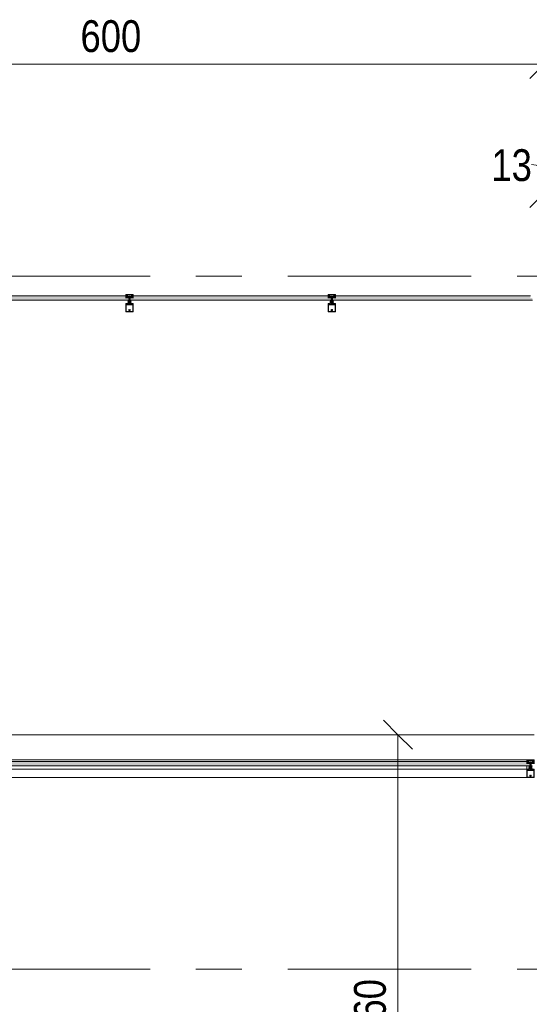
# Model space of a CAD drawing. Header units: centimetres. Extents: x -1737 to 22393, y -8842 to 3760.
# Tile 39 of 44: x 811 to 1164, y 3029 to 3711. Entities that reach past the tile are written whole.
import ezdxf

# ---------------------------------------------------------------- set-up
doc = ezdxf.new("R2010")
doc.units = ezdxf.units.CM
doc.linetypes.add('Oś', pattern=[222.25, 127, -31.75, 31.75, -31.75])
for name, color, linetype, lineweight in [('A-ANNO-DIMS', 211, 'Continuous', 13), ('A-ANNO-DIMS-100', 211, 'Continuous', 13), ('A-DETL-GENF', 92, 'Continuous', 9), ('A-FLOR', 192, 'Continuous', 13), ('A-GLAZ-CURT', 52, 'Continuous', 9), ('A-GLAZ-CWMG', 51, 'Continuous', 9), ('S-GRID', 1, 'Continuous', 13)]:
    doc.layers.add(name, color=color, linetype=linetype, lineweight=lineweight)
doc.styles.add('Arial Narrow_1', font='ARIALN.TTF', dxfattribs={"height": 22})
doc.dimstyles.new('Diagonal_1_100__0_1_', dxfattribs={"dimscale": 30.48, "dimtxt": 22.515481, "dimasz": 0.656168, "dimexe": 0.164042, "dimexo": 0.0625, "dimgap": 0.065617, "dimtad": 1, "dimdec": 1, "dimrnd": 0.1, "dimdsep": 46, "dimtxsty": 'Arial Narrow_1', "dimblk1": 'OBLIQUE', "dimblk2": 'OBLIQUE', "dimsah": 1, "dimcen": 0.09, "dimazin": 0, "dimtfac": 1, "dimtdec": 4, "dimtix": 1, "dimtmove": 0, "dimatfit": 3, "dimfxl": 0.164042, "dimfxlon": 1, "dimtvp": 1, "dimtolj": 1, "dimtzin": 0, "dimarcsym": 2})
doc.dimstyles.new('Diagonal_1_100__0_1__1', dxfattribs={"dimscale": 30.48, "dimtxt": 22.515481, "dimasz": 0.656168, "dimexe": 0.164042, "dimexo": 0.0625, "dimgap": 0.065617, "dimtad": 1, "dimdec": 1, "dimrnd": 0.1, "dimdsep": 46, "dimtxsty": 'Arial Narrow_1', "dimblk1": 'OBLIQUE', "dimblk2": 'OBLIQUE', "dimsah": 1, "dimcen": 0.09, "dimazin": 0, "dimtfac": 1, "dimtdec": 4, "dimtix": 1, "dimtmove": 1, "dimatfit": 3, "dimfxl": 0.164042, "dimfxlon": 1, "dimtvp": 1, "dimtolj": 1, "dimtzin": 0, "dimarcsym": 2})
doc.dimstyles.new('Diagonal_1_100__0_1__2', dxfattribs={"dimscale": 30.48, "dimtxt": 22.515481, "dimasz": 0.656168, "dimexe": 0.164042, "dimexo": 0.0625, "dimgap": 0.065617, "dimtad": 1, "dimdec": 1, "dimrnd": 0.1, "dimdsep": 46, "dimtxsty": 'Arial Narrow_1', "dimblk1": 'OBLIQUE', "dimblk2": 'OBLIQUE', "dimsah": 1, "dimcen": 0.09, "dimazin": 0, "dimtfac": 1, "dimtdec": 4, "dimtix": 1, "dimtmove": 2, "dimatfit": 3, "dimfxl": 0.164042, "dimfxlon": 1, "dimtvp": 1, "dimtolj": 1, "dimtzin": 0, "dimarcsym": 2})

# ---------------------------------------------------------------- blocks, each defined once
blk = doc.blocks.new('System Panel - Glazed-2597776-3_piętro I __3_90 m_ - stan istniejący')
at = {"layer": 'A-GLAZ-CURT'}
blk.add_hatch(color=253, dxfattribs=at).paths.add_polyline_path([(276.4, -1.5), (276.4, 0), (275, 0), (275, 1.5), (-275, 1.5), (-275, 0), (-276.4, 0), (-276.4, -1.5), (275, -1.5)], flags=0)
for p, q in [((275, 1.5), (-275, 1.5)), ((-276.4, -1.5), (276.4, -1.5))]:
    blk.add_line(p, q, dxfattribs=at)
blk = doc.blocks.new('Rectangular Mullion - Schueco_FWS-50-SI_Tran_CovCap-20mm_Tran-55mm-2597775-3_piętro I __3_90 m_ - stan istniejący')
at = {"layer": 'A-GLAZ-CWMG'}
for p, q in [((1162.38, 3198.33), (612.38, 3198.33)), ((612.38, 3192.03), (612.38, 3194.33)), ((1162.38, 3192.03), (612.38, 3192.03)), ((1162.38, 3194.33), (1162.38, 3192.03)), ((612.38, 3186.23), (1162.38, 3186.23))]:
    blk.add_line(p, q, dxfattribs=at)
blk = doc.blocks.new('Rectangular Mullion - SI_CovCap-20mm_Tran-55mm-2281819-3_piętro I __3_90 m_ - stan istniejący')
at = {"layer": 'A-DETL-GENF'}
for p, q in [((-2.5, 9.45), (-2.5, 7.8)), ((-2.5, 9.39), (-2.5, 4.79)), ((2.37, 9.6), (-2.35, 9.6)), ((-2.29, 9.39), (-2.29, 4.79)), ((-0.12, 8.61), (-0.12, 8.55)), ((-0.12, 8.25), (-0.12, 8.13)), ((-0.1, 8.88), (-0.1, 9.34)), ((0.1, 9.34), (0.1, 8.88)), ((0.12, 8.55), (0.12, 8.61)), ((0.12, 8.13), (0.12, 8.25)), ((2.29, 9.39), (2.29, 4.79)), ((2.5, 7.8), (2.5, 9.45)), ((2.5, 9.39), (2.5, 4.79)), ((-2.35, 3.92), (-2.48, 3.92)), ((-2.37, 3.8), (-2.47, 3.8)), ((-2.09, 4.03), (-2.31, 3.93)), ((-2.26, 4.33), (-2.14, 4.43)), ((-2.22, 4.26), (-2.26, 4.28)), ((-1.9, 3.92), (-2.05, 3.86)), ((-2.04, 4.28), (-1.72, 4.28)), ((-2.02, 4.42), (-2.01, 4.41)), ((-1.98, 4.39), (-1.78, 4.39)), ((-1.72, 4.08), (-1.94, 4.08)), ((-1.8, 3.81), (-1.84, 3.9)), ((-1.74, 4.41), (-1.74, 4.42)), ((-1.7, 3.9), (-1.74, 3.81)), ((-1.67, 4.24), (-1.67, 4.13)), ((-1.62, 4.43), (-1.5, 4.33)), ((-1.58, 3.81), (-1.62, 3.9)), ((-1.5, 4.28), (-1.54, 4.26)), ((-1.48, 3.9), (-1.52, 3.82)), ((-1.35, 3.81), (-1.4, 3.9)), ((-0.78, 2.94), (-1.04, 3.09)), ((-0.78, 2.21), (-1.04, 2.36)), ((-0.76, 1.47), (-1.04, 1.63)), ((-0.91, 3.3), (-0.53, 3.08)), ((-0.91, 2.57), (-0.83, 2.52)), ((-0.91, 1.85), (-0.83, 1.8)), ((-0.75, 2.57), (-0.75, 2.89)), ((-0.75, 1.84), (-0.75, 2.16)), ((-0.55, 1.47), (-0.74, 1.47)), ((-0.5, 4.28), (-0.5, 3.15)), ((-0.5, 3.04), (-0.5, 1.52)), ((-0.45, 3.1), (-0.35, 3.1)), ((-0.3, 0.5), (-0.3, 0.28)), ((-0.21, 3.93), (-0.19, 3.94)), ((-0.19, 3.89), (-0.21, 3.91)), ((-0.18, 3.96), (-0.18, 4.1)), ((-0.08, 4.27), (-0.05, 4.28)), ((0, -1.48), (0, 4.68)), ((0.07, 4.27), (0.05, 4.28)), ((0.17, 3.96), (0.17, 4.1)), ((0.21, 3.93), (0.18, 3.94)), ((0.18, 3.89), (0.21, 3.91)), ((0.3, 0.5), (0.3, 0.28)), ((0.37, 3.1), (0.45, 3.1)), ((0.5, 3.15), (0.5, 4.28)), ((0.5, 3.04), (0.5, 1.52)), ((0.91, 3.3), (0.52, 3.08)), ((0.55, 1.47), (0.74, 1.47)), ((0.75, 2.57), (0.75, 2.89)), ((0.75, 1.84), (0.75, 2.16)), ((0.76, 1.47), (1.04, 1.63)), ((0.77, 2.94), (1.04, 3.09)), ((0.77, 2.21), (1.04, 2.36)), ((0.91, 2.57), (0.82, 2.52)), ((0.91, 1.85), (0.82, 1.8)), ((1.35, 3.81), (1.4, 3.9)), ((1.48, 3.9), (1.52, 3.82)), ((1.62, 4.43), (1.5, 4.33)), ((1.5, 4.28), (1.54, 4.26)), ((1.58, 3.81), (1.62, 3.9)), ((1.67, 4.24), (1.67, 4.13)), ((1.7, 3.9), (1.74, 3.81)), ((2.04, 4.28), (1.72, 4.28)), ((1.72, 4.08), (1.94, 4.08)), ((1.74, 4.41), (1.74, 4.42)), ((1.98, 4.39), (1.78, 4.39)), ((1.8, 3.81), (1.84, 3.9)), ((1.9, 3.92), (2.05, 3.86)), ((2.02, 4.42), (2.01, 4.41)), ((2.09, 4.03), (2.31, 3.93)), ((2.26, 4.33), (2.14, 4.43)), ((2.22, 4.26), (2.26, 4.28)), ((2.35, 3.92), (2.48, 3.92)), ((2.37, 3.8), (2.47, 3.8)), ((-2.6, 0), (-2.69, 0)), ((2.35, -2.5), (-2.35, -2.5)), ((-2.34, -1.03), (-2.15, -1.46)), ((-2.32, -1.59), (-2.04, -1.59)), ((-2.18, -0.02), (-2.26, -0.17)), ((2.13, -2.19), (-2.14, -2.19)), ((-2.06, -1.25), (-2.13, -1.09)), ((-2.13, -2.34), (2.12, -2.34)), ((-2.07, -0.1), (-2.12, -0.02)), ((-2.1, -1.49), (-1.14, -1.49)), ((-1.88, -0.42), (-2.01, -0.42)), ((-2.01, -0.48), (-1.95, -0.48)), ((-1.96, -0.02), (-2, -0.1)), ((-1.98, -0.31), (-1.95, -0.36)), ((-1.98, -0.75), (-1.9, -0.85)), ((-1.34, -1.31), (-1.96, -1.31)), ((-1.85, -0.1), (-1.9, -0.02)), ((-1.84, -0.69), (-1.84, -0.57)), ((-1.83, -0.38), (-1.83, -0.36)), ((-1.74, -0.02), (-1.79, -0.1)), ((-1.79, -0.34), (-1.77, -0.35)), ((-1.79, -0.52), (-1.76, -0.52)), ((-1.67, -0.74), (-1.79, -0.74)), ((-1.74, -0.54), (-1.64, -0.7)), ((-1.72, -0.33), (-1.72, -0.32)), ((-1.72, -0.8), (-1.48, -0.8)), ((-1.63, -0.1), (-1.68, -0.02)), ((-1.67, -0.31), (-1.65, -0.32)), ((-1.6, -0.32), (-1.6, -0.3)), ((-1.52, -0.02), (-1.57, -0.1)), ((-1.56, -0.7), (-1.46, -0.54)), ((-1.55, -0.31), (-1.54, -0.32)), ((-1.41, -0.74), (-1.53, -0.74)), ((-1.49, -0.33), (-1.48, -0.32)), ((-1.41, -0.1), (-1.46, -0.02)), ((-1.44, -0.52), (-1.41, -0.52)), ((-1.43, -0.34), (-1.42, -0.36)), ((-1.38, -0.37), (-1.37, -0.37)), ((-1.36, -0.57), (-1.36, -0.69)), ((-1.3, -0.02), (-1.35, -0.1)), ((-1.3, -0.85), (-1.22, -0.75)), ((-1.25, -0.48), (-1.18, -0.48)), ((-1.2, -0.1), (-1.24, -0.02)), ((-1.07, -0.02), (-1.12, -0.1)), ((-1.09, -1.45), (-0.98, -0.84)), ((-0.95, -0.82), (-0.03, -0.82)), ((0.41, -1.04), (-0.41, -1.04)), ((-0.22, -1.18), (0.23, -1.18)), ((0.02, -0.82), (0.95, -0.82)), ((0.98, -0.84), (1.09, -1.45)), ((1.07, -0.02), (1.12, -0.1)), ((1.14, -1.49), (2.1, -1.49)), ((1.25, -0.48), (1.18, -0.48)), ((1.2, -0.1), (1.24, -0.02)), ((1.3, -0.85), (1.22, -0.75)), ((1.3, -0.02), (1.35, -0.1)), ((1.96, -1.31), (1.34, -1.31)), ((1.36, -0.57), (1.36, -0.69)), ((1.38, -0.37), (1.37, -0.37)), ((1.41, -0.1), (1.46, -0.02)), ((1.44, -0.52), (1.41, -0.52)), ((1.41, -0.74), (1.53, -0.74)), ((1.43, -0.34), (1.42, -0.36)), ((1.56, -0.7), (1.46, -0.54)), ((1.49, -0.33), (1.48, -0.32)), ((1.72, -0.8), (1.48, -0.8)), ((1.52, -0.02), (1.57, -0.1)), ((1.55, -0.31), (1.54, -0.32)), ((1.6, -0.32), (1.6, -0.3)), ((1.63, -0.1), (1.68, -0.02)), ((1.74, -0.54), (1.64, -0.7)), ((1.67, -0.31), (1.65, -0.32)), ((1.67, -0.74), (1.79, -0.74)), ((1.72, -0.33), (1.72, -0.32)), ((1.74, -0.02), (1.79, -0.1)), ((1.79, -0.52), (1.76, -0.52)), ((1.79, -0.34), (1.77, -0.35)), ((1.83, -0.38), (1.83, -0.36)), ((1.84, -0.69), (1.84, -0.57)), ((1.85, -0.1), (1.9, -0.02)), ((1.88, -0.42), (2.01, -0.42)), ((1.98, -0.75), (1.9, -0.85)), ((1.98, -0.31), (1.95, -0.36)), ((2.01, -0.48), (1.95, -0.48)), ((1.96, -0.02), (2, -0.1)), ((2.04, -1.59), (2.32, -1.59)), ((2.13, -1.09), (2.06, -1.25)), ((2.07, -0.1), (2.12, -0.02)), ((2.15, -1.46), (2.34, -1.03)), ((2.18, -0.02), (2.26, -0.17)), ((2.6, 0), (2.69, 0))]:
    blk.add_line(p, q, dxfattribs=at)
at = {"layer": 'A-DETL-GENF', "flags": 128}
for points in [[(-0.15, 9.39), (-2.29, 9.39), (-2.29, 7.8)], [(2.29, 7.8), (2.29, 9.39), (0.15, 9.39)], [(-2.5, 4.9), (-2.5, 4.1), (-2.31, 4.1), (-2.23, 4.18), (-2.23, 4.24), (-2.35, 4.24), (-2.35, 4.47), (-1.91, 4.47)], [(-2.5, 3.94), (-2.5, 4.08), (-2.3, 4.08), (-2.25, 4.07)], [(-2.29, 4.9), (-2.29, 4.7), (2.29, 4.7), (2.29, 4.9)], [(-1.86, 4.47), (-1.41, 4.47), (-1.41, 4.24), (-1.53, 4.24), (-1.53, 4.18), (-1.45, 4.1), (-1.09, 4.1), (-1.09, 4.22), (-1.21, 4.22), (-1.21, 4.43), (-0.65, 4.43)], [(-1.51, 4.07), (-1.46, 4.08), (-1.26, 4.08), (-1.26, 3.89), (-1.3, 3.81)], [(-0.2, 0.11), (-0.2, 0), (-0.5, 0), (-0.5, 3.07), (-0.18, 3.07), (-0.18, 3.88)], [(-0.26, 0.58), (0, 0.8), (0, 1.1), (-0.2, 1.1), (-0.2, 1.3), (-0.1, 1.3), (-0.1, 1.46), (-0.2, 1.46), (-0.2, 1.66), (0, 1.66), (0, 1.83), (-0.2, 1.83), (-0.2, 2.03), (-0.1, 2.03), (-0.1, 2.2), (-0.2, 2.2), (-0.2, 2.4), (0, 2.4), (0, 4.3), (0, 2.4), (0.2, 2.4), (0.2, 2.2), (0.1, 2.2), (0.1, 2.03), (0.2, 2.03), (0.2, 1.83), (0, 1.83), (0, 1.66), (0.2, 1.66), (0.2, 1.46), (0.1, 1.46), (0.1, 1.3), (0.2, 1.3), (0.2, 1.1), (0, 1.1), (0, 0.8), (0.26, 0.58)], [(-0.25, 3.2), (-0.25, 3.29), (-0.2, 3.32), (-0.2, 3.44), (-0.25, 3.47), (-0.2, 3.5), (-0.2, 3.62), (-0.25, 3.65), (-0.2, 3.68), (-0.2, 3.8), (-0.25, 3.83), (-0.2, 3.86), (-0.2, 3.98), (-0.25, 4.01), (-0.2, 4.04), (-0.2, 4.16), (-0.25, 4.19), (-0.2, 4.22), (-0.2, 4.25), (-0.09, 4.45)], [(0.09, 4.45), (0.2, 4.25), (0.2, 4.13), (0.25, 4.1), (0.2, 4.07), (0.2, 3.95), (0.25, 3.92), (0.2, 3.89), (0.2, 3.77), (0.25, 3.74), (0.2, 3.71), (0.2, 3.59), (0.25, 3.56), (0.2, 3.53), (0.2, 3.41), (0.25, 3.38), (0.2, 3.35), (0.2, 3.23), (0.25, 3.2)], [(0.2, 0.11), (0.2, 0), (0.5, 0), (0.5, 3.07), (0.17, 3.07), (0.17, 3.88)], [(0.65, 4.43), (1.21, 4.43), (1.21, 4.22), (1.09, 4.22), (1.09, 4.1), (1.45, 4.1), (1.53, 4.18), (1.53, 4.24), (1.41, 4.24), (1.41, 4.47), (1.85, 4.47)], [(1.51, 4.07), (1.46, 4.08), (1.26, 4.08), (1.26, 3.89), (1.3, 3.81)], [(1.9, 4.47), (2.35, 4.47), (2.35, 4.24), (2.23, 4.24), (2.23, 4.18), (2.31, 4.1), (2.5, 4.1), (2.5, 4.9)], [(2.5, 3.94), (2.5, 4.08), (2.3, 4.08), (2.25, 4.07)], [(-2.5, -2.35), (-2.5, -0.5), (-2.39, -0.5), (-2.27, -0.86)], [(-2.48, -0.21), (-2.48, -0.48), (-2.07, -0.48)], [(-2.34, -1), (-2.34, -1.11), (-2.37, -1.22), (-2.37, -1.54)], [(-1.99, -1.64), (-1.99, -1.99), (-2.12, -1.99), (-2.12, -1.72), (-2.37, -1.72), (-2.37, -2.35), (2.37, -2.35), (2.37, -1.72), (2.12, -1.72), (2.12, -1.99), (1.99, -1.99), (1.99, -1.64)], [(-2.06, -0.93), (-2.14, -0.64), (-1.95, -0.64), (-1.95, -0.58), (-2.03, -0.5), (-2.35, -0.5), (-2.25, -0.87)], [(-2.18, -2.14), (-2.18, -1.78), (-2.32, -1.78), (-2.32, -2.14)], [(-1.92, -0.67), (-1.92, -0.68), (-1.97, -0.71)], [(-1.2, -0.42), (-1.32, -0.42), (-1.32, -0.39), (-1.19, -0.41)], [(-1.23, -0.71), (-1.28, -0.68), (-1.28, -0.67)], [(1.24, -1.23), (1.14, -0.64), (1.25, -0.64), (1.25, -0.58), (1.17, -0.5), (-1.17, -0.5), (-1.25, -0.58), (-1.25, -0.64), (-1.14, -0.64), (-1.24, -1.23)], [(-1.12, -0.48), (-0.98, -0.48), (-0.98, -0.09), (-1.02, -0.02)], [(0.52, -0.97), (0.54, -0.82), (-0.54, -0.82), (-0.52, -0.97)], [(1.12, -0.48), (0.98, -0.48), (0.98, -0.09), (1.02, -0.02)], [(1.2, -0.42), (1.32, -0.42), (1.32, -0.39), (1.19, -0.41)], [(1.23, -0.71), (1.28, -0.68), (1.28, -0.67)], [(1.92, -0.67), (1.92, -0.68), (1.97, -0.71)], [(2.25, -0.87), (2.35, -0.5), (2.03, -0.5), (1.95, -0.58), (1.95, -0.64), (2.14, -0.64), (2.06, -0.93)], [(2.48, -0.21), (2.48, -0.48), (2.07, -0.48)], [(2.33, -2.14), (2.33, -1.78), (2.19, -1.78), (2.19, -2.14)], [(2.27, -0.86), (2.39, -0.5), (2.5, -0.5), (2.5, -2.35)], [(2.37, -1.54), (2.37, -1.22), (2.34, -1.11), (2.34, -1)]]:
    blk.add_lwpolyline(points, dxfattribs=at)
for points in [[(0.97, 0), (-0.97, 0), (-0.97, -0.04), (0.97, -0.04)], [(0.97, -0.04), (-0.97, -0.04), (-0.97, -0.49), (0.97, -0.49)]]:
    blk.add_lwpolyline(points, close=True, dxfattribs=at)
at = {"layer": 'A-DETL-GENF'}
for centre, radius, start, end in [((-2.35, 9.45), 0.15, 90.00031, 179.99968), ((0, 8.4), 0.45, 107.49821, 231.0552), ((-0.22, 8.13), 0.1, 231.0552, 0), ((0, 8.4), 0.21, 143.77678, 216.22322), ((-0.15, 8.55), 0.03, 229.68074, 0), ((-0.15, 8.25), 0.03, 0, 130.31926), ((-0.15, 9.34), 0.05, 0.00773, 89.99227), ((-0.15, 8.88), 0.05, 287.49821, 0), ((0, 8.4), 0.24, 60, 120), ((0.15, 9.34), 0.05, 89.97911, 180.02089), ((0.15, 8.88), 0.05, 180, 252.58299), ((0.15, 8.55), 0.03, 180, 310.31926), ((0.15, 8.25), 0.03, 49.68074, 180), ((0.22, 8.13), 0.1, 180, 308.9448), ((0, 8.4), 0.45, 308.9448, 72.58299), ((0, 8.4), 0.21, 323.77678, 36.22322), ((2.35, 9.45), 0.15, 0.10545, 83.87804), ((-2.48, 3.94), 0.02, 180.0007, 269.9993), ((-2.43, 3.83), 0.059, 88.59736, 194.60356), ((-2.47, 3.82), 0.02, 194.60356, 270), ((-2.43, 4.82), 0.933, 269.58699, 293.00353), ((-2.4, 4.8), 0.997, 271.49889, 290.69004), ((-2.35, 4.02), 0.1, 270.00008, 294.00003), ((-2.24, 4.3), 0.03, 128.57981, 239.99147), ((-2.24, 4.1), 0.03, 255.40272, 14.37456), ((-2.23, 4.24), 0.02, 346.6587, 60.01715), ((-1.94, 4.17), 0.277, 166.6587, 194.37456), ((-2.08, 4.37), 0.08, 38.84751, 129.68497), ((-2.04, 4.23), 0.0496, 92.75586, 159.68776), ((-1.94, 4.23), 0.148, 172.4164, 270.24043), ((-2.07, 3.99), 0.0337, 293.00353, 114.00003), ((-1.98, 4.44), 0.05, 218.84751, 270), ((-1.88, 4.46), 0.0255, 12.35001, 167.64999), ((-1.89, 3.87), 0.05, 30.06904, 110.53605), ((-1.77, 3.83), 0.03, 210.08708, 329.91292), ((-1.78, 4.44), 0.05, 270, 321.15279), ((-1.67, 4.37), 0.08, 50.31503, 141.15279), ((-1.72, 4.23), 0.0499, 9.22628, 86.98926), ((-1.72, 4.13), 0.0502, 273.33226, 359.73216), ((-1.66, 3.88), 0.0402, 27.79216, 152.37015), ((-1.55, 3.83), 0.0299, 210.122, 335.06395), ((-1.53, 4.24), 0.02, 119.98467, 193.34104), ((-1.82, 4.17), 0.277, 345.62539, 13.34104), ((-1.52, 4.1), 0.03, 165.62539, 284.59422), ((-1.52, 4.3), 0.03, 300.00853, 51.42019), ((-1.44, 3.88), 0.0414, 28.17599, 151.82401), ((-1.33, 3.83), 0.0301, 210.12581, 329.87419), ((-0.98, 3.2), 0.125, 60, 240), ((-0.98, 2.47), 0.125, 60, 240), ((-0.98, 1.74), 0.125, 60, 240), ((-0.8, 2.57), 0.05, 240, 360), ((-0.8, 1.84), 0.05, 240, 360), ((-0.8, 2.89), 0.05, 360, 60), ((-0.8, 2.16), 0.05, 360, 60), ((-0.74, 1.52), 0.05, 240, 270), ((-0.65, 4.28), 0.15, 359.97059, 90.02941), ((-0.55, 1.52), 0.05, 270, 360), ((-0.55, 3.04), 0.05, 360, 60), ((-0.45, 3.15), 0.05, 179.98991, 270.01009), ((-0.35, 3.2), 0.0999, 269.97043, 0.02957), ((-0.2, 0.5), 0.1, 130, 180), ((-0.2, 0.28), 0.1, 180, 240), ((-0.3, 0.11), 0.1, 360, 60), ((-0.21, 3.92), 0.01, 120.03025, 239.98023), ((-0.2, 3.96), 0.02, 300.03025, 360), ((-0.2, 3.88), 0.02, 360, 59.98023), ((0.02, 4.1), 0.2, 120, 180), ((0, 4.4), 0.1, 28.79836, 151.20164), ((0, 4.2), 0.1, 90, 120), ((0, 4.2), 0.1, 60, 90), ((-0.03, 4.1), 0.2, 360, 60), ((0.19, 3.96), 0.02, 180, 239.96975), ((0.19, 3.88), 0.02, 120.01977, 180), ((0.3, 0.11), 0.1, 120, 180), ((0.2, 3.92), 0.01, 300.01977, 59.96975), ((0.37, 3.23), 0.126, 191.5693, 265.59312), ((0.2, 0.28), 0.1, 300, 360), ((0.2, 0.5), 0.1, 0, 50), ((0.45, 3.15), 0.05, 270.93133, 359.98516), ((0.65, 4.28), 0.15, 89.97059, 180.02941), ((0.55, 3.04), 0.05, 120, 180), ((0.55, 1.52), 0.05, 180, 270), ((0.74, 1.52), 0.05, 270, 300), ((0.8, 2.89), 0.05, 120, 180), ((0.8, 2.57), 0.05, 180, 300), ((0.8, 2.16), 0.05, 120, 180), ((0.8, 1.84), 0.05, 180, 300), ((0.97, 3.2), 0.125, 300, 120), ((0.97, 2.47), 0.125, 300, 120), ((0.97, 1.74), 0.125, 300, 120), ((1.33, 3.83), 0.0301, 210.12581, 329.87419), ((1.44, 3.88), 0.0414, 28.17599, 151.82401), ((1.52, 4.3), 0.03, 128.57981, 239.99147), ((1.52, 4.1), 0.03, 255.40578, 14.37461), ((1.55, 3.83), 0.0299, 204.93605, 329.878), ((1.53, 4.24), 0.02, 346.65896, 60.01533), ((1.82, 4.17), 0.277, 166.65896, 194.37461), ((1.67, 4.37), 0.08, 38.84721, 129.68497), ((1.66, 3.88), 0.0402, 27.62985, 152.20784), ((1.72, 4.23), 0.0499, 93.01074, 170.77372), ((1.72, 4.13), 0.0502, 180.26784, 266.66774), ((1.78, 4.44), 0.05, 218.84721, 270), ((1.77, 3.83), 0.03, 210.08708, 329.91292), ((1.89, 3.87), 0.05, 69.46395, 149.93096), ((1.88, 4.46), 0.0255, 12.35001, 167.64999), ((1.94, 4.23), 0.148, 269.75957, 7.5836), ((1.98, 4.44), 0.05, 270, 321.15249), ((2.08, 4.37), 0.08, 50.31503, 141.15249), ((2.04, 4.23), 0.0496, 20.31224, 87.24414), ((2.07, 3.99), 0.0337, 65.99997, 246.99647), ((2.4, 4.8), 0.997, 249.30996, 268.50111), ((2.43, 4.82), 0.933, 246.99647, 270.41301), ((2.23, 4.24), 0.02, 119.98285, 193.3413), ((1.94, 4.17), 0.277, 345.62544, 13.3413), ((2.24, 4.1), 0.03, 165.62544, 284.59728), ((2.24, 4.3), 0.03, 300.00853, 51.42019), ((2.35, 4.02), 0.1, 245.99997, 269.99992), ((2.43, 3.83), 0.059, 345.39644, 91.40264), ((2.47, 3.82), 0.02, 270, 345.39644), ((2.48, 3.94), 0.02, 270.0007, 359.9993), ((-2.69, -0.03), 0.03, 89.9022, 261.64334), ((-2.73, -0.34), 0.286, 27.59211, 81.64334), ((-2.6, -0.2), 0.2, 80.45454, 89.9022), ((-2.61, -0.29), 0.291, 25.36369, 80.45454), ((-2.35, -2.35), 0.15, 179.99376, 270.0062), ((-2.32, -1.54), 0.0512, 180.57094, 268.64822), ((-2.31, -0.14), 0.05, 205.36369, 330.16485), ((-2.29, -1.01), 0.06, 98.44171, 205), ((-2.27, -1), 0.07, 120.00644, 180), ((-2.13, -2.14), 0.2, 179.97179, 270.0352), ((-2.34, -0.88), 0.07, 300.00644, 18), ((-2.31, -0.89), 0.06, 278.44171, 15), ((-2.15, -0.03), 0.03, 30.71536, 150.16485), ((-2.14, -2.14), 0.0499, 179.87955, 270.02248), ((-2.1, -1.44), 0.05, 205, 270), ((-2.08, -1.06), 0.06, 108.81925, 205), ((-2.12, -0.95), 0.06, 288.81925, 15), ((-2.04, -0.08), 0.0417, 215.13204, 324.86796), ((-2.01, -0.35), 0.065, 90, 270), ((-2.04, -0.48), 0.03, 0, 180), ((-1.96, -1.21), 0.1, 205, 270), ((-2.04, -1.64), 0.05, 0.00001, 90.0001), ((-2.01, -0.33), 0.04, 29.99374, 90.00001), ((-1.95, -0.73), 0.03, 120.00493, 219.98969), ((-1.93, -0.03), 0.03, 30.58867, 149.53464), ((-1.86, -0.31), 0.1, 210.00227, 269.17284), ((-1.95, -0.51), 0.03, 0.01852, 89.09479), ((-1.62, -0.59), 0.314, 165.49788, 194.50212), ((-1.84, -0.8), 0.08, 219.99668, 337.38439), ((-1.88, -0.37), 0.05, 270, 305.07788), ((-1.86, -0.37), 0.0339, 269.17829, 356.99749), ((-1.82, -0.08), 0.0415, 215.01205, 324.98795), ((-1.6, -0.77), 0.44, 54.15879, 125.07788), ((-1.79, -0.57), 0.05, 89.98974, 180.01026), ((-1.79, -0.69), 0.05, 179.98992, 270.01008), ((-1.8, -0.36), 0.0272, 60.01099, 176.9853), ((-1.75, -0.32), 0.0316, 240.00703, 341.99669), ((-1.76, -0.55), 0.03, 29.99356, 90.01209), ((-1.72, -0.85), 0.05, 90.00034, 157.37761), ((-1.71, -0.03), 0.03, 30.14481, 149.53463), ((-1.69, -0.33), 0.03, 45.00054, 162.0009), ((-1.67, -0.71), 0.03, 269.99358, 30.00244), ((-1.63, -0.3), 0.0316, 224.99099, 327.01044), ((-1.6, -0.08), 0.043, 217.84365, 323.82344), ((-1.57, -0.32), 0.03, 30.00025, 146.99854), ((-1.53, -0.71), 0.03, 150.00269, 270.00128), ((-1.51, -0.31), 0.0316, 210.00259, 311.99738), ((-1.49, -0.03), 0.03, 30.34487, 149.53462), ((-1.46, -0.34), 0.03, 14.99548, 132.00284), ((-1.48, -0.85), 0.05, 22.62086, 90.00119), ((-1.44, -0.55), 0.03, 89.98935, 150.005), ((-1.36, -0.8), 0.08, 202.62277, 319.99694), ((-1.39, -0.35), 0.03, 195.00147, 296.99683), ((-1.38, -0.08), 0.0419, 215.46653, 324.69988), ((-1.41, -0.57), 0.05, 0.00904, 89.99096), ((-1.41, -0.69), 0.05, 270.00918, 359.99082), ((-1.35, -0.39), 0.03, 0.01117, 116.99101), ((-1.32, -0.39), 0.03, 234.15879, 270), ((-1.34, -1.21), 0.1, 270, 350), ((-1.27, -0.03), 0.03, 30.34457, 149.76853), ((-1.25, -0.51), 0.03, 90, 193.19753), ((-1.58, -0.59), 0.314, 345.517, 13.19753), ((-1.24, -0.73), 0.03, 319.98868, 60.00171), ((-1.16, -0.08), 0.0416, 206.95413, 331.56801), ((-1.2, -0.45), 0.033, 305.09006, 89.99998), ((-1.19, -0.46), 0.05, 7.17367, 90.00885), ((-1.12, -0.45), 0.03, 187.1885, 269.99701), ((-1.14, -1.44), 0.05, 270, 350), ((-1.05, -0.03), 0.03, 29.79649, 150.13199), ((-0.95, -0.85), 0.03, 90, 170), ((-0.31, -0.92), 0.22, 193.97065, 242.72797), ((0, -0.29), 0.921, 243.70777, 255.82838), ((0, -0.82), 0.0256, 12.68038, 167.31962), ((0, -0.29), 0.92, 284.16828, 296.29299), ((0.31, -0.92), 0.22, 297.27461, 346.02676), ((0.95, -0.85), 0.03, 10, 90), ((1.05, -0.03), 0.03, 29.86801, 150.20351), ((1.14, -1.44), 0.05, 190, 270), ((1.16, -0.08), 0.0416, 208.43199, 333.04587), ((1.12, -0.45), 0.03, 270.00299, 352.8115), ((1.19, -0.46), 0.05, 89.99115, 172.82633), ((1.2, -0.45), 0.033, 90.00002, 234.90994), ((1.24, -0.73), 0.03, 119.99829, 220.01132), ((1.27, -0.03), 0.03, 30.23147, 149.65543), ((1.34, -1.21), 0.1, 190, 270), ((1.25, -0.51), 0.03, 346.80247, 90), ((1.58, -0.59), 0.314, 166.80247, 194.483), ((1.36, -0.8), 0.08, 220.00306, 337.37723), ((1.35, -0.39), 0.03, 63.00899, 179.98883), ((1.32, -0.39), 0.03, 270, 305.84121), ((1.6, -0.77), 0.44, 54.92212, 125.84121), ((1.38, -0.08), 0.0419, 215.30012, 324.53347), ((1.41, -0.57), 0.05, 90.00904, 179.99096), ((1.41, -0.69), 0.05, 180.00918, 269.99082), ((1.39, -0.35), 0.03, 243.00317, 344.99853), ((1.46, -0.34), 0.03, 47.99716, 165.00452), ((1.44, -0.55), 0.03, 29.995, 90.01065), ((1.48, -0.85), 0.05, 89.99881, 157.37914), ((1.49, -0.03), 0.03, 30.46538, 149.65513), ((1.51, -0.31), 0.0316, 228.00262, 329.99741), ((1.53, -0.71), 0.03, 269.99872, 29.99731), ((1.57, -0.32), 0.03, 33.00146, 149.99975), ((1.6, -0.08), 0.043, 216.17656, 322.15635), ((1.63, -0.3), 0.0316, 212.98956, 315.00901), ((1.67, -0.71), 0.03, 149.99756, 270.00642), ((1.69, -0.33), 0.03, 17.9991, 134.99946), ((1.71, -0.03), 0.03, 30.46537, 149.85519), ((1.75, -0.32), 0.0316, 198.00331, 299.99297), ((1.72, -0.85), 0.05, 22.62239, 89.99966), ((1.76, -0.55), 0.03, 89.98791, 150.00644), ((1.84, -0.8), 0.08, 202.61561, 320.00332), ((1.82, -0.08), 0.0415, 215.01205, 324.98795), ((1.8, -0.36), 0.0272, 3.0147, 119.98901), ((1.79, -0.57), 0.05, 359.98974, 90.01026), ((1.79, -0.69), 0.05, 269.98992, 0.01008), ((1.86, -0.37), 0.0339, 183.00251, 270.82171), ((1.88, -0.37), 0.05, 234.92212, 270), ((1.86, -0.31), 0.1, 270.82716, 329.99773), ((1.93, -0.03), 0.03, 30.46536, 149.41133), ((1.95, -0.51), 0.03, 90.90521, 179.98148), ((1.62, -0.59), 0.314, 345.49788, 14.50212), ((1.96, -1.21), 0.1, 270, 335), ((1.95, -0.73), 0.03, 320.01031, 59.99507), ((2.01, -0.33), 0.04, 89.99999, 150.00626), ((2.04, -1.64), 0.05, 89.99812, 180.00166), ((2.04, -0.08), 0.0417, 215.13204, 324.86796), ((2.01, -0.35), 0.065, 270, 90), ((2.04, -0.48), 0.03, 0, 180), ((2.12, -0.95), 0.06, 165, 251.18075), ((2.08, -1.06), 0.06, 335, 71.18075), ((2.1, -1.44), 0.05, 270, 335), ((2.15, -0.03), 0.03, 29.83515, 149.28464), ((2.12, -2.14), 0.2, 270.02951, 359.97227), ((2.13, -2.14), 0.0501, 270.08749, 359.93358), ((2.31, -0.89), 0.06, 165, 261.55829), ((2.31, -0.14), 0.05, 209.83515, 334.63631), ((2.34, -0.88), 0.07, 162, 239.99829), ((2.27, -1), 0.07, 0, 59.99829), ((2.29, -1.01), 0.06, 335, 81.55829), ((2.32, -1.54), 0.0498, 269.82624, 0.17354), ((2.61, -0.29), 0.291, 99.54546, 154.63631), ((2.35, -2.35), 0.15, 270.04937, 359.95063), ((2.73, -0.34), 0.286, 98.35666, 152.40789), ((2.6, -0.2), 0.2, 90.0978, 99.54546), ((2.69, -0.03), 0.03, 278.35666, 90.0978)]:
    blk.add_arc(centre, radius, start, end, dxfattribs=at)
blk = doc.blocks.new('System Panel - Glazed-2597838-3_piętro I __3_90 m_ - stan istniejący')
at = {"layer": 'A-GLAZ-CURT'}
blk.add_hatch(color=253, dxfattribs=at).paths.add_polyline_path([(68.9, -1.5), (68.9, 0), (67.5, 0), (67.5, 1.5), (-67.5, 1.5), (-67.5, 0), (-68.9, 0), (-68.9, -1.5), (67.5, -1.5)], flags=0)
for p, q in [((67.5, 1.5), (-67.5, 1.5)), ((-68.9, -1.5), (68.9, -1.5))]:
    blk.add_line(p, q, dxfattribs=at)
blk = doc.blocks.new('DIMBLOCK90-3_piętro I __3_90 m_ - stan istniejący')
at = {"layer": 'A-ANNO-DIMS-100'}
for p, q in [((1073.19, 3215.83), (1063.19, 3225.83)), ((1078.19, 3215.83), (1068.19, 3215.83)), ((1073.19, 2855.83), (1073.19, 3215.83)), ((1073.19, 3215.83), (1083.19, 3205.83)), ((1073.19, 3215.83), (1078.19, 3215.83)), ((1073.19, 2855.83), (1063.19, 2865.83)), ((1068.19, 2855.83), (1078.19, 2855.83)), ((1073.19, 2855.83), (1068.19, 2855.83)), ((1073.19, 2855.83), (1083.19, 2845.83))]:
    blk.add_line(p, q, dxfattribs=at)
at = {"layer": 'A-ANNO-DIMS-100', "color": 0, "insert": (1042.76, 3004.54), "char_height": 22, "width": 50.1774, "attachment_point": 1, "rotation": 90, "line_spacing_factor": 0.974696, "style": 'Arial Narrow_1'}
blk.add_mtext('360', dxfattribs=at)
blk = doc.blocks.new('_Oblique')
at = {"color": 0, "linetype": 'ByBlock', "lineweight": -2}
blk.add_line((-0.5, -0.5), (0.5, 0.5), dxfattribs=at)
blk = doc.blocks.new('DIMBLOCK114-3_piętro I __3_90 m_ - stan istniejący')
at = {"layer": 'A-ANNO-DIMS-100'}
for p, q in [((574.38, 3680.24), (584.38, 3690.24)), ((1174.38, 3680.24), (1184.38, 3690.24)), ((574.38, 3675.24), (574.38, 3685.24)), ((1174.38, 3675.24), (1174.38, 3685.24)), ((574.38, 3680.24), (564.38, 3670.24)), ((574.38, 3680.24), (1174.38, 3680.24)), ((574.38, 3680.24), (574.38, 3675.24)), ((1174.38, 3680.24), (1164.38, 3670.24)), ((1174.38, 3680.24), (1174.38, 3675.24))]:
    blk.add_line(p, q, dxfattribs=at)
at = {"layer": 'A-ANNO-DIMS-100', "color": 0, "insert": (853.47, 3710.67), "char_height": 22, "width": 50.1774, "attachment_point": 1, "line_spacing_factor": 0.974696, "style": 'Arial Narrow_1'}
blk.add_mtext('600', dxfattribs=at)
blk = doc.blocks.new('DIMBLOCK228-3_piętro I __3_90 m_ - stan istniejący')
at = {"layer": 'A-ANNO-DIMS-100'}
for p, q in [((1174.38, 3590.89), (1184.38, 3600.89)), ((1187.38, 3590.89), (1197.38, 3600.89)), ((1174.38, 3585.89), (1174.38, 3595.89)), ((1187.38, 3585.89), (1187.38, 3595.89)), ((1174.38, 3590.89), (1164.38, 3580.89)), ((1187.38, 3590.89), (1174.38, 3590.89)), ((1174.38, 3590.89), (1174.38, 3585.89)), ((1187.38, 3590.89), (1177.38, 3580.89)), ((1187.38, 3590.89), (1187.38, 3585.89))]:
    blk.add_line(p, q, dxfattribs=at)
blk.add_ellipse((1165.71, 3590.89), major_axis=(0, 19.87), ratio=0.763467, start_param=4.712389, end_param=6.283185, dxfattribs=at)
at = {"layer": 'A-ANNO-DIMS-100', "color": 0, "insert": (1137.83, 3621.32), "char_height": 22, "width": 33.4516, "attachment_point": 1, "line_spacing_factor": 0.974696, "style": 'Arial Narrow_1'}
blk.add_mtext('13', dxfattribs=at)

msp = doc.modelspace()

# ---------------------------------------------------------------- linework, layer by layer
at = {"layer": 'A-FLOR'}
msp.add_line((1167.38, 3215.83), (607.38, 3215.83), dxfattribs=at)
at = {"layer": 'S-GRID', "linetype": 'Oś'}
for p, q in [((-1225.62, 3533.33), (1983.25, 3533.33)), ((-1225.62, 3053.33), (1897.1, 3053.33))]:
    msp.add_line(p, q, dxfattribs=at)

# ---------------------------------------------------------------- block references
at = {"layer": 'A-GLAZ-CURT'}
for name, p in [('System Panel - Glazed-2597838-3_piętro I __3_90 m_ - stan istniejący', (817.38, 3518.33)), ('System Panel - Glazed-2597838-3_piętro I __3_90 m_ - stan istniejący', (957.38, 3518.33)), ('System Panel - Glazed-2597838-3_piętro I __3_90 m_ - stan istniejący', (1097.38, 3518.33)), ('System Panel - Glazed-2597776-3_piętro I __3_90 m_ - stan istniejący', (887.38, 3195.83))]:
    msp.add_blockref(name, p, dxfattribs=at)
at = {"layer": 'A-GLAZ-CWMG', "extrusion": (0, 0, -1), "rotation": 180}
for p in [(-887.38, 3518.33), (-1027.38, 3518.33), (-1164.88, 3195.83)]:
    msp.add_blockref('Rectangular Mullion - SI_CovCap-20mm_Tran-55mm-2281819-3_piętro I __3_90 m_ - stan istniejący', p, dxfattribs=at)
at = {"layer": 'A-GLAZ-CWMG'}
msp.add_blockref('Rectangular Mullion - Schueco_FWS-50-SI_Tran_CovCap-20mm_Tran-55mm-2597775-3_piętro I __3_90 m_ - stan istniejący', (0, 0), dxfattribs=at)

# ---------------------------------------------------------------- dimensions: what is measured, and where the dimension line sits
at = {"layer": 'A-ANNO-DIMS'}
dim = msp.add_linear_dim(base=(1174.38, 3680.24), p1=(574.38, 3675.24), p2=(1174.38, 3675.24), angle=0, dimstyle='Diagonal_1_100__0_1_', override={"dimpost": '<>', "dimfxl": 600}, dxfattribs=at)
dim.commit()
dim.dimension.update_dxf_attribs({"geometry": 'DIMBLOCK114-3_piętro I __3_90 m_ - stan istniejący', "text_midpoint": (874.38, 3693.47)})
dim = msp.add_linear_dim(base=(1174.38, 3590.89), p1=(1187.38, 3585.89), p2=(1174.38, 3585.89), dimstyle='Diagonal_1_100__0_1__1', override={"dimpost": '<>', "dimfxl": 13}, dxfattribs=at)
dim.commit()
dim.dimension.update_dxf_attribs({"geometry": 'DIMBLOCK228-3_piętro I __3_90 m_ - stan istniejący', "text_midpoint": (1154.56, 3606.66), "dimtype": 160})
dim = msp.add_linear_dim(base=(1073.19, 3215.83), p1=(1068.19, 2855.83), p2=(1078.19, 3215.83), angle=90, dimstyle='Diagonal_1_100__0_1__2', override={"dimpost": '<>', "dimfxl": 360.138862}, dxfattribs=at)
dim.commit()
dim.dimension.update_dxf_attribs({"geometry": 'DIMBLOCK90-3_piętro I __3_90 m_ - stan istniejący', "text_midpoint": (1057.43, 3029.63), "dimtype": 160, "text_rotation": 90})

doc.saveas('drawing.dxf')
